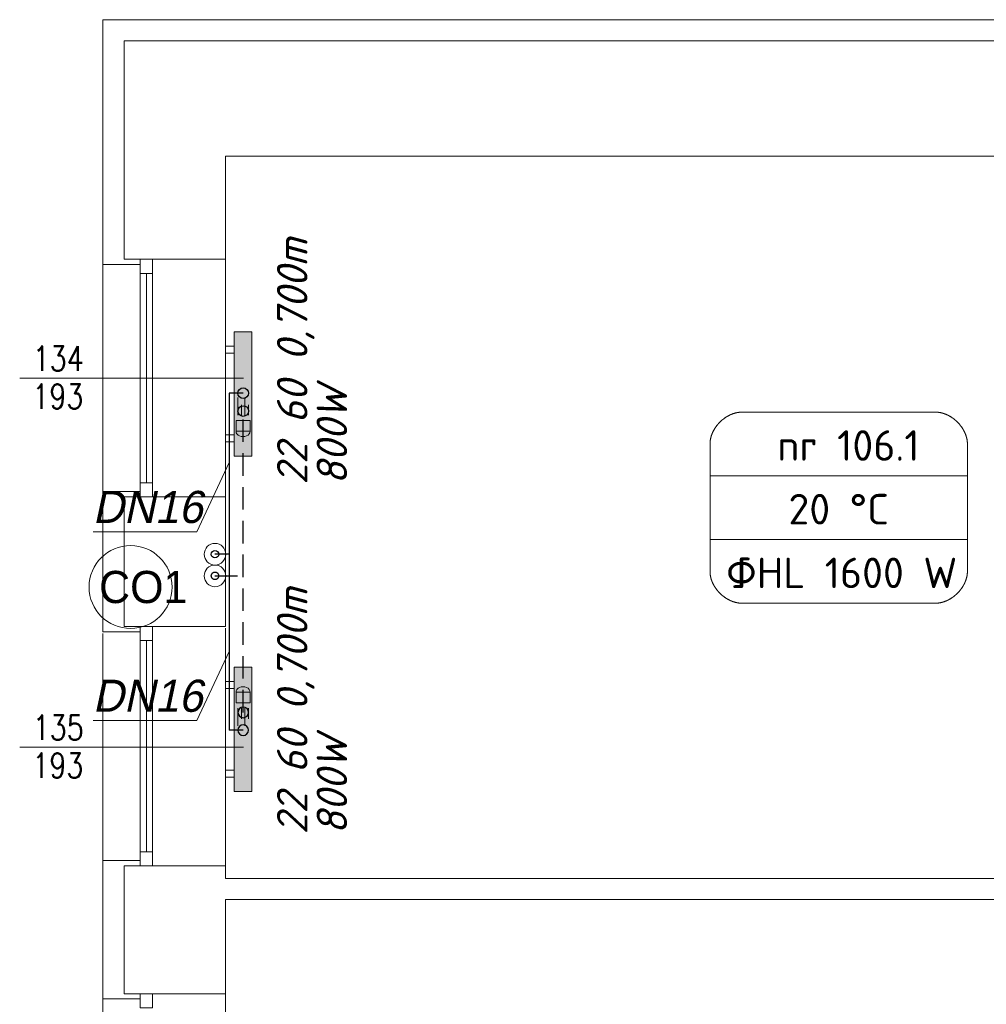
# Model space of a CAD drawing. Header units: millimetres. Extents: x 12823 to 36134, y -75536 to -5600.
# Tile 15 of 26: x 32894 to 33439, y -74713 to -74158. Entities that reach past the tile are written whole.
import ezdxf

# ---------------------------------------------------------------- set-up
doc = ezdxf.new("R2010")
doc.units = ezdxf.units.MM
doc.linetypes.add('CHSW', pattern=[0])
doc.linetypes.add('DASHED', pattern=[19.05, 12.7, -6.35])
doc.layers.add('F_SAN_Grzejniki CO na rzucie', color=16, linetype='Continuous')
doc.layers.add('SAN_Piony CO na rzucie', color=8, linetype='Continuous')
for name, color, linetype, lineweight in [('SAN_Armatura CO na rozwinięciu', 7, 'Continuous', 13), ('SAN_Armatura CO na rzucie', 7, 'Continuous', 20), ('SAN_Etykiety pomieszczeń na rzucie', 112, 'Continuous', 15), ('SAN_Grzejniki CO na rzucie', 16, 'Continuous', 13), ('SAN_Przewody powrotne CO na rzucie', 150, 'DASHED', 30), ('SAN_Przewody zasilające CO na rzucie', 12, 'Continuous', 30), ('TK-podklad', 252, 'Continuous', 13)]:
    doc.layers.add(name, color=color, linetype=linetype, lineweight=lineweight)
doc.styles.add('Etykiety pomieszczeń na rzucie', font='ISOCPEUR')
doc.styles.add('ETYKIETY_PRZEWODOW_NA_RZUCIE', font='txt', dxfattribs={"oblique": 12, "height": 200})
doc.styles.add('Grzejniki CO na rzucie', font='isocpeui.ttf')
doc.styles.add('GRZEJNIKI_NA_RZUCIE', font='txt', dxfattribs={"oblique": 12, "height": 200})
doc.styles.add('SIMPLEX', font='simplex.shx')

# ---------------------------------------------------------------- blocks, each defined once
blk = doc.blocks.new('G$C44078408')
at = {"layer": 'TK-podklad', "ltscale": 22}
for p, q in [((46.95, 1367.4), (46.95, 1229.4)), ((46.95, 1367.4), (778.95, 1367.4)), ((115.95, 1232.4), (115.95, 1098.4)), ((46.95, 1229.4), (67.95, 1229.4)), ((46.95, 1229.4), (46.95, 1101.4)), ((46.95, 1101.4), (46.95, 1022.4)), ((46.95, 1101.4), (67.95, 1101.4)), ((46.95, 1022.4), (67.95, 1022.4)), ((46.95, 1021.4), (46.95, 893.4)), ((115.95, 1024.4), (115.95, 890.4)), ((46.95, 894.4), (46.95, 815.4)), ((46.95, 893.4), (67.95, 893.4)), ((115.95, 819.4), (115.95, 685.4)), ((46.95, 815.4), (46.95, 688.4)), ((46.95, 815.4), (67.95, 815.4))]:
    blk.add_line(p, q, dxfattribs=at)
at = {"layer": 'TK-podklad', "linetype": 'Continuous'}
for p, q in [((58.95, 1355.4), (58.95, 1232.4)), ((58.95, 1355.4), (766.95, 1355.4)), ((115.95, 1290.4), (115.95, 1232.4)), ((115.95, 1290.4), (711.95, 1290.4)), ((58.95, 1232.4), (115.95, 1232.4)), ((67.95, 1224.4), (67.95, 1106.4)), ((71.45, 1224.4), (71.45, 1106.4)), ((74.95, 1224.4), (74.95, 1106.4)), ((0, 1165.4), (126.17, 1165.4)), ((0, 1165.4), (122.98, 1165.4)), ((58.95, 1098.4), (58.95, 1025.4)), ((58.95, 1098.4), (115.95, 1098.4)), ((115.95, 1098.4), (115.95, 1025.4)), ((58.95, 1025.4), (115.95, 1025.4)), ((67.95, 898.4), (67.95, 1017.4)), ((71.45, 898.4), (71.45, 1017.4)), ((74.95, 898.4), (74.95, 1017.4)), ((0, 957.4), (126.17, 957.4)), ((0, 957.4), (122.98, 957.4)), ((58.95, 890.4), (58.95, 818.4)), ((58.95, 890.4), (115.95, 890.4)), ((115.95, 890.4), (115.95, 883.41)), ((711.95, 883.41), (115.95, 883.41)), ((115.95, 871.41), (115.95, 818.4)), ((711.95, 871.41), (115.95, 871.41)), ((58.95, 818.4), (115.95, 818.4))]:
    blk.add_line(p, q, dxfattribs=at)
for points in [[(67.95, 1224.4), (67.95, 1232.4), (74.95, 1232.4), (74.95, 1224.4)], [(67.95, 1098.4), (67.95, 1106.4), (74.95, 1106.4), (74.95, 1098.4)], [(67.95, 1025.4), (67.95, 1017.4), (74.95, 1017.4), (74.95, 1025.4)], [(67.95, 898.4), (67.95, 890.4), (74.95, 890.4), (74.95, 898.4)], [(67.95, 810.4), (67.95, 818.4), (74.95, 818.4), (74.95, 810.4)]]:
    blk.add_lwpolyline(points, close=True, dxfattribs=at)
at = {"layer": 'TK-podklad', "linetype": 'Continuous', "style": 'SIMPLEX', "width": 0.8}
for s, p in [('134', (7.34, 1169.41)), ('193', (7.09, 1148.05)), ('135', (7.34, 961.41)), ('193', (7.09, 940.05))]:
    blk.add_text(s, height=13.984, dxfattribs=at).set_placement(p)
blk = doc.blocks.new('ZTGRZVK_P_V')
at = {"layer": 'SAN_Armatura CO na rozwinięciu'}
blk.add_lwpolyline([(-50, 40), (-110, 40), (-110, -40), (-50, -40), (-50, 40)], dxfattribs=at)
blk.add_ellipse((-110, 0), major_axis=(0, 40), ratio=0.75, start_param=0, end_param=3.141593, dxfattribs=at)
blk = doc.blocks.new('PLYVK_P_ALH_RIGHT_P_60_5_70_30_10')
at = {"layer": 'F_SAN_Grzejniki CO na rzucie'}
blk.add_solid([(-150, -150), (550, -150), (-150, -50), (550, -50)], dxfattribs=at)
at = {"layer": 'SAN_Grzejniki CO na rzucie', "color": 9}
for p, q in [((320, -70), (220, -70)), ((320, -110), (220, -110)), ((320, -90), (260, -90)), ((320, -130), (260, -130))]:
    blk.add_line(p, q, dxfattribs=at)
at = {"layer": 'SAN_Grzejniki CO na rzucie'}
for points in [[(-70, -50), (-70, 0), (-30, 0), (-30, -50)], [(430, -50), (430, 0), (470, 0), (470, -50)], [(-150, -150), (550, -150), (550, -50), (-150, -50), (-150, -150)]]:
    blk.add_lwpolyline(points, dxfattribs=at)
blk = doc.blocks.new('VERTPIPECOSUPPLY_P')
at = {"layer": 'SAN_Przewody zasilające CO na rzucie', "lineweight": 30}
blk.add_circle((0, 0), 30, dxfattribs=at)
blk = doc.blocks.new('VERTPIPECORETURN_P')
at = {"layer": 'SAN_Przewody powrotne CO na rzucie', "linetype": 'Continuous', "lineweight": 30}
blk.add_circle((0, 0), 30, dxfattribs=at)

msp = doc.modelspace()

# ---------------------------------------------------------------- linework, layer by layer
at = {"layer": 'SAN_Etykiety pomieszczeń na rzucie'}
msp.add_lwpolyline([(33283.31, -74450.79), (33283.31, -74414.89), (33428.41, -74414.89), (33428.41, -74450.79), (33283.31, -74450.79)], dxfattribs=at)
for points in [[(33283.31, -74414.89), (33283.31, -74414.84), (33283.31, -74414.78), (33283.31, -74414.71), (33283.31, -74414.64), (33283.31, -74414.56), (33283.31, -74414.47), (33283.31, -74414.37), (33283.31, -74414.27), (33283.31, -74414.16), (33283.31, -74414.04), (33283.31, -74413.92), (33283.31, -74413.79), (33283.31, -74413.66), (33283.31, -74413.52), (33283.31, -74413.37), (33283.31, -74413.22), (33283.31, -74413.06), (33283.31, -74412.9), (33283.31, -74412.73), (33283.31, -74412.56), (33283.31, -74412.38), (33283.31, -74412.2), (33283.31, -74412.01), (33283.31, -74411.82), (33283.31, -74411.63), (33283.31, -74411.43), (33283.31, -74411.23), (33283.31, -74411.02), (33283.31, -74410.81), (33283.31, -74410.6), (33283.31, -74410.38), (33283.31, -74410.17), (33283.31, -74409.94), (33283.31, -74409.72), (33283.31, -74409.49), (33283.31, -74409.26), (33283.31, -74409.03), (33283.31, -74408.8), (33283.31, -74408.56), (33283.31, -74408.32), (33283.31, -74408.09), (33283.31, -74407.85), (33283.31, -74407.6), (33283.31, -74407.36), (33283.31, -74407.12), (33283.31, -74406.87), (33283.31, -74406.63), (33283.31, -74406.38), (33283.31, -74406.14), (33283.31, -74405.89), (33283.31, -74405.65), (33283.31, -74405.4), (33283.31, -74405.15), (33283.31, -74404.91), (33283.31, -74404.66), (33283.31, -74404.42), (33283.31, -74404.18), (33283.31, -74403.94), (33283.31, -74403.7), (33283.31, -74403.46), (33283.31, -74403.22), (33283.31, -74402.98), (33283.31, -74402.75), (33283.31, -74402.52), (33283.31, -74402.29), (33283.31, -74402.06), (33283.31, -74401.84), (33283.31, -74401.62), (33283.31, -74401.4), (33283.31, -74401.18), (33283.31, -74400.97), (33283.31, -74400.76), (33283.31, -74400.55), (33283.31, -74400.35), (33283.31, -74400.15), (33283.31, -74399.96), (33283.31, -74399.77), (33283.31, -74399.58), (33283.31, -74399.4), (33283.31, -74399.22), (33283.31, -74399.05), (33283.31, -74398.88), (33283.31, -74398.72), (33283.31, -74398.56), (33283.31, -74398.41), (33283.31, -74398.27), (33283.31, -74398.13), (33283.31, -74397.99), (33283.31, -74397.86), (33283.31, -74397.74), (33283.31, -74397.62), (33283.31, -74397.52), (33283.31, -74397.41), (33283.31, -74397.32), (33283.31, -74397.23), (33283.31, -74397.14), (33283.31, -74397.07), (33283.31, -74397), (33283.31, -74396.94), (33283.31, -74396.89), (33283.31, -74396.62), (33283.32, -74396.35), (33283.33, -74396.08), (33283.35, -74395.81), (33283.38, -74395.54), (33283.41, -74395.27), (33283.44, -74395.01), (33283.48, -74394.74), (33283.52, -74394.47), (33283.57, -74394.2), (33283.62, -74393.94), (33283.68, -74393.67), (33283.75, -74393.41), (33283.81, -74393.14), (33283.89, -74392.88), (33283.96, -74392.61), (33284.05, -74392.35), (33284.13, -74392.09), (33284.22, -74391.83), (33284.32, -74391.57), (33284.42, -74391.32), (33284.52, -74391.06), (33284.63, -74390.8), (33284.74, -74390.55), (33284.86, -74390.3), (33284.98, -74390.05), (33285.1, -74389.8), (33285.23, -74389.55), (33285.36, -74389.3), (33285.5, -74389.06), (33285.64, -74388.81), (33285.78, -74388.57), (33285.93, -74388.33), (33286.08, -74388.09), (33286.23, -74387.86), (33286.39, -74387.62), (33286.55, -74387.39), (33286.71, -74387.16), (33286.88, -74386.93), (33287.05, -74386.7), (33287.23, -74386.48), (33287.41, -74386.26), (33287.59, -74386.04), (33287.77, -74385.82), (33287.96, -74385.6), (33288.15, -74385.39), (33288.34, -74385.18), (33288.54, -74384.97), (33288.73, -74384.77), (33288.93, -74384.57), (33289.14, -74384.37), (33289.35, -74384.17), (33289.55, -74383.98), (33289.77, -74383.78), (33289.98, -74383.6), (33290.2, -74383.41), (33290.42, -74383.23), (33290.64, -74383.05), (33290.86, -74382.87), (33291.09, -74382.7), (33291.31, -74382.53), (33291.54, -74382.36), (33291.78, -74382.2), (33292.01, -74382.04), (33292.25, -74381.88), (33292.48, -74381.73), (33292.72, -74381.58), (33292.96, -74381.44), (33293.21, -74381.29), (33293.45, -74381.16), (33293.7, -74381.02), (33293.95, -74380.89), (33294.2, -74380.76), (33294.45, -74380.64), (33294.7, -74380.52), (33294.95, -74380.41), (33295.21, -74380.3), (33295.47, -74380.19), (33295.72, -74380.09), (33295.98, -74379.99), (33296.24, -74379.89), (33296.5, -74379.8), (33296.76, -74379.72), (33297.03, -74379.64), (33297.29, -74379.56), (33297.55, -74379.49), (33297.82, -74379.42), (33298.09, -74379.36), (33298.35, -74379.3), (33298.62, -74379.25), (33298.89, -74379.2), (33299.15, -74379.16), (33299.42, -74379.12), (33299.69, -74379.09), (33299.96, -74379.06), (33300.23, -74379.03), (33300.5, -74379.02), (33300.77, -74379), (33301.04, -74378.99), (33301.31, -74378.99), (33301.39, -74378.99), (33301.53, -74378.99), (33301.73, -74378.99), (33301.99, -74378.99), (33302.31, -74378.99), (33302.68, -74378.99), (33303.11, -74378.99), (33303.59, -74378.99), (33304.12, -74378.99), (33304.71, -74378.99), (33305.35, -74378.99), (33306.03, -74378.99), (33306.76, -74378.99), (33307.54, -74378.99), (33308.37, -74378.99), (33309.23, -74378.99), (33310.14, -74378.99), (33311.1, -74378.99), (33312.09, -74378.99), (33313.12, -74378.99), (33314.18, -74378.99), (33315.29, -74378.99), (33316.43, -74378.99), (33317.6, -74378.99), (33318.81, -74378.99), (33320.04, -74378.99), (33321.31, -74378.99), (33322.61, -74378.99), (33323.93, -74378.99), (33325.28, -74378.99), (33326.65, -74378.99), (33328.05, -74378.99), (33329.47, -74378.99), (33330.91, -74378.99), (33332.38, -74378.99), (33333.86, -74378.99), (33335.36, -74378.99), (33336.87, -74378.99), (33338.4, -74378.99), (33339.94, -74378.99), (33341.5, -74378.99), (33343.07, -74378.99), (33344.64, -74378.99), (33346.23, -74378.99), (33347.82, -74378.99), (33349.42, -74378.99), (33351.03, -74378.99), (33352.64, -74378.99), (33354.25, -74378.99), (33355.86, -74378.99), (33357.47, -74378.99), (33359.08, -74378.99), (33360.69, -74378.99), (33362.3, -74378.99), (33363.9, -74378.99), (33365.49, -74378.99), (33367.08, -74378.99), (33368.65, -74378.99), (33370.22, -74378.99), (33371.78, -74378.99), (33373.32, -74378.99), (33374.85, -74378.99), (33376.36, -74378.99), (33377.86, -74378.99), (33379.34, -74378.99), (33380.81, -74378.99), (33382.25, -74378.99), (33383.67, -74378.99), (33385.07, -74378.99), (33386.44, -74378.99), (33387.79, -74378.99), (33389.11, -74378.99), (33390.41, -74378.99), (33391.68, -74378.99), (33392.91, -74378.99), (33394.12, -74378.99), (33395.29, -74378.99), (33396.43, -74378.99), (33397.53, -74378.99), (33398.6, -74378.99), (33399.63, -74378.99), (33400.62, -74378.99), (33401.58, -74378.99), (33402.49, -74378.99), (33403.35, -74378.99), (33404.18, -74378.99), (33404.96, -74378.99), (33405.69, -74378.99), (33406.37, -74378.99), (33407.01, -74378.99), (33407.6, -74378.99), (33408.13, -74378.99), (33408.61, -74378.99), (33409.04, -74378.99), (33409.41, -74378.99), (33409.73, -74378.99), (33409.99, -74378.99), (33410.19, -74378.99), (33410.33, -74378.99), (33410.41, -74378.99), (33410.68, -74378.99), (33410.95, -74379), (33411.22, -74379.02), (33411.49, -74379.03), (33411.76, -74379.06), (33412.03, -74379.09), (33412.3, -74379.12), (33412.57, -74379.16), (33412.83, -74379.2), (33413.1, -74379.25), (33413.37, -74379.31), (33413.63, -74379.36), (33413.9, -74379.43), (33414.17, -74379.5), (33414.43, -74379.57), (33414.69, -74379.65), (33414.96, -74379.73), (33415.22, -74379.81), (33415.48, -74379.9), (33415.74, -74380), (33416, -74380.1), (33416.25, -74380.2), (33416.51, -74380.31), (33416.77, -74380.42), (33417.02, -74380.54), (33417.27, -74380.66), (33417.52, -74380.78), (33417.77, -74380.91), (33418.02, -74381.04), (33418.27, -74381.18), (33418.51, -74381.32), (33418.75, -74381.46), (33419, -74381.61), (33419.24, -74381.76), (33419.47, -74381.91), (33419.71, -74382.07), (33419.94, -74382.23), (33420.18, -74382.4), (33420.41, -74382.56), (33420.63, -74382.74), (33420.86, -74382.91), (33421.08, -74383.09), (33421.3, -74383.27), (33421.52, -74383.45), (33421.74, -74383.64), (33421.95, -74383.83), (33422.17, -74384.02), (33422.37, -74384.22), (33422.58, -74384.42), (33422.78, -74384.62), (33422.99, -74384.82), (33423.18, -74385.03), (33423.38, -74385.24), (33423.57, -74385.45), (33423.76, -74385.66), (33423.95, -74385.88), (33424.13, -74386.1), (33424.31, -74386.32), (33424.49, -74386.54), (33424.67, -74386.77), (33424.84, -74387), (33425, -74387.23), (33425.17, -74387.46), (33425.33, -74387.69), (33425.49, -74387.93), (33425.64, -74388.16), (33425.79, -74388.4), (33425.94, -74388.65), (33426.08, -74388.89), (33426.22, -74389.13), (33426.36, -74389.38), (33426.49, -74389.63), (33426.62, -74389.88), (33426.74, -74390.13), (33426.86, -74390.38), (33426.98, -74390.64), (33427.09, -74390.89), (33427.2, -74391.15), (33427.3, -74391.4), (33427.4, -74391.66), (33427.5, -74391.92), (33427.59, -74392.18), (33427.67, -74392.45), (33427.76, -74392.71), (33427.83, -74392.97), (33427.91, -74393.24), (33427.97, -74393.5), (33428.04, -74393.77), (33428.1, -74394.03), (33428.15, -74394.3), (33428.2, -74394.57), (33428.24, -74394.84), (33428.28, -74395.1), (33428.31, -74395.37), (33428.34, -74395.64), (33428.37, -74395.91), (33428.39, -74396.18), (33428.4, -74396.45), (33428.41, -74396.72), (33428.41, -74396.99), (33428.41, -74397.04), (33428.41, -74397.1), (33428.41, -74397.17), (33428.41, -74397.24), (33428.41, -74397.33), (33428.41, -74397.42), (33428.41, -74397.51), (33428.41, -74397.61), (33428.41, -74397.72), (33428.41, -74397.84), (33428.41, -74397.96), (33428.41, -74398.09), (33428.41, -74398.22), (33428.41, -74398.36), (33428.41, -74398.51), (33428.41, -74398.66), (33428.41, -74398.81), (33428.41, -74398.98), (33428.41, -74399.14), (33428.41, -74399.31), (33428.41, -74399.49), (33428.41, -74399.67), (33428.41, -74399.86), (33428.41, -74400.04), (33428.41, -74400.24), (33428.41, -74400.44), (33428.41, -74400.64), (33428.41, -74400.84), (33428.41, -74401.05), (33428.41, -74401.26), (33428.41, -74401.48), (33428.41, -74401.69), (33428.41, -74401.91), (33428.41, -74402.14), (33428.41, -74402.36), (33428.41, -74402.59), (33428.41, -74402.82), (33428.41, -74403.05), (33428.41, -74403.29), (33428.41, -74403.52), (33428.41, -74403.76), (33428.41, -74404), (33428.41, -74404.24), (33428.41, -74404.48), (33428.41, -74404.72), (33428.41, -74404.96), (33428.41, -74405.21), (33428.41, -74405.45), (33428.41, -74405.7), (33428.41, -74405.94), (33428.41, -74406.19), (33428.41, -74406.43), (33428.41, -74406.67), (33428.41, -74406.92), (33428.41, -74407.16), (33428.41, -74407.4), (33428.41, -74407.64), (33428.41, -74407.88), (33428.41, -74408.12), (33428.41, -74408.36), (33428.41, -74408.6), (33428.41, -74408.83), (33428.41, -74409.06), (33428.41, -74409.29), (33428.41, -74409.52), (33428.41, -74409.75), (33428.41, -74409.97), (33428.41, -74410.19), (33428.41, -74410.41), (33428.41, -74410.62), (33428.41, -74410.83), (33428.41, -74411.04), (33428.41, -74411.25), (33428.41, -74411.45), (33428.41, -74411.64), (33428.41, -74411.84), (33428.41, -74412.03), (33428.41, -74412.21), (33428.41, -74412.39), (33428.41, -74412.57), (33428.41, -74412.74), (33428.41, -74412.91), (33428.41, -74413.07), (33428.41, -74413.22), (33428.41, -74413.38), (33428.41, -74413.52), (33428.41, -74413.66), (33428.41, -74413.79), (33428.41, -74413.92), (33428.41, -74414.04), (33428.41, -74414.16), (33428.41, -74414.27), (33428.41, -74414.37), (33428.41, -74414.47), (33428.41, -74414.56), (33428.41, -74414.64), (33428.41, -74414.71), (33428.41, -74414.78), (33428.41, -74414.84), (33428.41, -74414.89)], [(33283.31, -74450.79), (33283.31, -74450.84), (33283.31, -74450.9), (33283.31, -74450.97), (33283.31, -74451.04), (33283.31, -74451.13), (33283.31, -74451.22), (33283.31, -74451.31), (33283.31, -74451.42), (33283.31, -74451.52), (33283.31, -74451.64), (33283.31, -74451.76), (33283.31, -74451.89), (33283.31, -74452.03), (33283.31, -74452.17), (33283.31, -74452.31), (33283.31, -74452.46), (33283.31, -74452.62), (33283.31, -74452.78), (33283.31, -74452.95), (33283.31, -74453.12), (33283.31, -74453.3), (33283.31, -74453.48), (33283.31, -74453.67), (33283.31, -74453.86), (33283.31, -74454.05), (33283.31, -74454.25), (33283.31, -74454.45), (33283.31, -74454.66), (33283.31, -74454.87), (33283.31, -74455.08), (33283.31, -74455.3), (33283.31, -74455.52), (33283.31, -74455.74), (33283.31, -74455.96), (33283.31, -74456.19), (33283.31, -74456.42), (33283.31, -74456.65), (33283.31, -74456.88), (33283.31, -74457.12), (33283.31, -74457.36), (33283.31, -74457.6), (33283.31, -74457.84), (33283.31, -74458.08), (33283.31, -74458.32), (33283.31, -74458.56), (33283.31, -74458.81), (33283.31, -74459.05), (33283.31, -74459.3), (33283.31, -74459.55), (33283.31, -74459.79), (33283.31, -74460.04), (33283.31, -74460.28), (33283.31, -74460.53), (33283.31, -74460.77), (33283.31, -74461.02), (33283.31, -74461.26), (33283.31, -74461.5), (33283.31, -74461.75), (33283.31, -74461.99), (33283.31, -74462.22), (33283.31, -74462.46), (33283.31, -74462.7), (33283.31, -74462.93), (33283.31, -74463.16), (33283.31, -74463.39), (33283.31, -74463.62), (33283.31, -74463.84), (33283.31, -74464.07), (33283.31, -74464.28), (33283.31, -74464.5), (33283.31, -74464.71), (33283.31, -74464.92), (33283.31, -74465.13), (33283.31, -74465.33), (33283.31, -74465.53), (33283.31, -74465.72), (33283.31, -74465.91), (33283.31, -74466.1), (33283.31, -74466.28), (33283.31, -74466.46), (33283.31, -74466.63), (33283.31, -74466.8), (33283.31, -74466.96), (33283.31, -74467.12), (33283.31, -74467.27), (33283.31, -74467.42), (33283.31, -74467.56), (33283.31, -74467.69), (33283.31, -74467.82), (33283.31, -74467.94), (33283.31, -74468.06), (33283.31, -74468.17), (33283.31, -74468.27), (33283.31, -74468.37), (33283.31, -74468.46), (33283.31, -74468.54), (33283.31, -74468.61), (33283.31, -74468.68), (33283.31, -74468.74), (33283.31, -74468.79), (33283.31, -74469.06), (33283.32, -74469.33), (33283.33, -74469.6), (33283.35, -74469.87), (33283.38, -74470.14), (33283.41, -74470.41), (33283.44, -74470.68), (33283.48, -74470.94), (33283.52, -74471.21), (33283.57, -74471.48), (33283.62, -74471.75), (33283.68, -74472.01), (33283.75, -74472.28), (33283.81, -74472.54), (33283.89, -74472.8), (33283.96, -74473.07), (33284.05, -74473.33), (33284.13, -74473.59), (33284.22, -74473.85), (33284.32, -74474.11), (33284.42, -74474.37), (33284.52, -74474.62), (33284.63, -74474.88), (33284.74, -74475.13), (33284.86, -74475.38), (33284.98, -74475.64), (33285.1, -74475.89), (33285.23, -74476.13), (33285.36, -74476.38), (33285.5, -74476.63), (33285.64, -74476.87), (33285.78, -74477.11), (33285.93, -74477.35), (33286.08, -74477.59), (33286.23, -74477.83), (33286.39, -74478.06), (33286.55, -74478.29), (33286.71, -74478.53), (33286.88, -74478.75), (33287.05, -74478.98), (33287.23, -74479.2), (33287.41, -74479.43), (33287.59, -74479.65), (33287.77, -74479.86), (33287.96, -74480.08), (33288.15, -74480.29), (33288.34, -74480.5), (33288.54, -74480.71), (33288.73, -74480.91), (33288.93, -74481.12), (33289.14, -74481.32), (33289.35, -74481.51), (33289.55, -74481.71), (33289.77, -74481.9), (33289.98, -74482.09), (33290.2, -74482.27), (33290.42, -74482.45), (33290.64, -74482.63), (33290.86, -74482.81), (33291.09, -74482.98), (33291.31, -74483.15), (33291.54, -74483.32), (33291.78, -74483.48), (33292.01, -74483.64), (33292.25, -74483.8), (33292.48, -74483.95), (33292.72, -74484.1), (33292.96, -74484.25), (33293.21, -74484.39), (33293.45, -74484.53), (33293.7, -74484.66), (33293.95, -74484.79), (33294.2, -74484.92), (33294.45, -74485.04), (33294.7, -74485.16), (33294.95, -74485.27), (33295.21, -74485.39), (33295.47, -74485.49), (33295.72, -74485.6), (33295.98, -74485.69), (33296.24, -74485.79), (33296.5, -74485.88), (33296.76, -74485.96), (33297.03, -74486.04), (33297.29, -74486.12), (33297.55, -74486.19), (33297.82, -74486.26), (33298.09, -74486.32), (33298.35, -74486.38), (33298.62, -74486.43), (33298.89, -74486.48), (33299.15, -74486.52), (33299.42, -74486.56), (33299.69, -74486.6), (33299.96, -74486.63), (33300.23, -74486.65), (33300.5, -74486.67), (33300.77, -74486.68), (33301.04, -74486.69), (33301.31, -74486.69), (33301.39, -74486.69), (33301.53, -74486.69), (33301.73, -74486.69), (33301.99, -74486.69), (33302.31, -74486.69), (33302.68, -74486.69), (33303.11, -74486.69), (33303.59, -74486.69), (33304.12, -74486.69), (33304.71, -74486.69), (33305.35, -74486.69), (33306.03, -74486.69), (33306.76, -74486.69), (33307.54, -74486.69), (33308.37, -74486.69), (33309.23, -74486.69), (33310.14, -74486.69), (33311.1, -74486.69), (33312.09, -74486.69), (33313.12, -74486.69), (33314.18, -74486.69), (33315.29, -74486.69), (33316.43, -74486.69), (33317.6, -74486.69), (33318.81, -74486.69), (33320.04, -74486.69), (33321.31, -74486.69), (33322.61, -74486.69), (33323.93, -74486.69), (33325.28, -74486.69), (33326.65, -74486.69), (33328.05, -74486.69), (33329.47, -74486.69), (33330.91, -74486.69), (33332.38, -74486.69), (33333.86, -74486.69), (33335.36, -74486.69), (33336.87, -74486.69), (33338.4, -74486.69), (33339.94, -74486.69), (33341.5, -74486.69), (33343.07, -74486.69), (33344.64, -74486.69), (33346.23, -74486.69), (33347.82, -74486.69), (33349.42, -74486.69), (33351.03, -74486.69), (33352.64, -74486.69), (33354.25, -74486.69), (33355.86, -74486.69), (33357.47, -74486.69), (33359.08, -74486.69), (33360.69, -74486.69), (33362.3, -74486.69), (33363.9, -74486.69), (33365.49, -74486.69), (33367.08, -74486.69), (33368.65, -74486.69), (33370.22, -74486.69), (33371.78, -74486.69), (33373.32, -74486.69), (33374.85, -74486.69), (33376.36, -74486.69), (33377.86, -74486.69), (33379.34, -74486.69), (33380.81, -74486.69), (33382.25, -74486.69), (33383.67, -74486.69), (33385.07, -74486.69), (33386.44, -74486.69), (33387.79, -74486.69), (33389.11, -74486.69), (33390.41, -74486.69), (33391.68, -74486.69), (33392.91, -74486.69), (33394.12, -74486.69), (33395.29, -74486.69), (33396.43, -74486.69), (33397.53, -74486.69), (33398.6, -74486.69), (33399.63, -74486.69), (33400.62, -74486.69), (33401.58, -74486.69), (33402.49, -74486.69), (33403.35, -74486.69), (33404.18, -74486.69), (33404.96, -74486.69), (33405.69, -74486.69), (33406.37, -74486.69), (33407.01, -74486.69), (33407.6, -74486.69), (33408.13, -74486.69), (33408.61, -74486.69), (33409.04, -74486.69), (33409.41, -74486.69), (33409.73, -74486.69), (33409.99, -74486.69), (33410.19, -74486.69), (33410.33, -74486.69), (33410.41, -74486.69), (33410.68, -74486.69), (33410.95, -74486.68), (33411.22, -74486.67), (33411.49, -74486.65), (33411.76, -74486.62), (33412.03, -74486.6), (33412.3, -74486.56), (33412.57, -74486.52), (33412.83, -74486.48), (33413.1, -74486.43), (33413.37, -74486.38), (33413.63, -74486.32), (33413.9, -74486.25), (33414.17, -74486.19), (33414.43, -74486.11), (33414.69, -74486.04), (33414.96, -74485.96), (33415.22, -74485.87), (33415.48, -74485.78), (33415.74, -74485.68), (33416, -74485.58), (33416.25, -74485.48), (33416.51, -74485.37), (33416.77, -74485.26), (33417.02, -74485.14), (33417.27, -74485.02), (33417.52, -74484.9), (33417.77, -74484.77), (33418.02, -74484.64), (33418.27, -74484.5), (33418.51, -74484.36), (33418.75, -74484.22), (33419, -74484.07), (33419.24, -74483.92), (33419.47, -74483.77), (33419.71, -74483.61), (33419.94, -74483.45), (33420.18, -74483.29), (33420.41, -74483.12), (33420.63, -74482.95), (33420.86, -74482.77), (33421.08, -74482.6), (33421.3, -74482.41), (33421.52, -74482.23), (33421.74, -74482.04), (33421.95, -74481.85), (33422.17, -74481.66), (33422.37, -74481.47), (33422.58, -74481.27), (33422.78, -74481.07), (33422.99, -74480.86), (33423.18, -74480.66), (33423.38, -74480.45), (33423.57, -74480.24), (33423.76, -74480.02), (33423.95, -74479.8), (33424.13, -74479.59), (33424.31, -74479.36), (33424.49, -74479.14), (33424.67, -74478.92), (33424.84, -74478.69), (33425, -74478.46), (33425.17, -74478.23), (33425.33, -74477.99), (33425.49, -74477.76), (33425.64, -74477.52), (33425.79, -74477.28), (33425.94, -74477.04), (33426.08, -74476.79), (33426.22, -74476.55), (33426.36, -74476.3), (33426.49, -74476.05), (33426.62, -74475.8), (33426.74, -74475.55), (33426.86, -74475.3), (33426.98, -74475.05), (33427.09, -74474.79), (33427.2, -74474.54), (33427.3, -74474.28), (33427.4, -74474.02), (33427.5, -74473.76), (33427.59, -74473.5), (33427.67, -74473.24), (33427.76, -74472.97), (33427.83, -74472.71), (33427.91, -74472.45), (33427.97, -74472.18), (33428.04, -74471.92), (33428.1, -74471.65), (33428.15, -74471.38), (33428.2, -74471.11), (33428.24, -74470.85), (33428.28, -74470.58), (33428.31, -74470.31), (33428.34, -74470.04), (33428.37, -74469.77), (33428.39, -74469.5), (33428.4, -74469.23), (33428.41, -74468.96), (33428.41, -74468.69), (33428.41, -74468.64), (33428.41, -74468.58), (33428.41, -74468.51), (33428.41, -74468.44), (33428.41, -74468.36), (33428.41, -74468.27), (33428.41, -74468.17), (33428.41, -74468.07), (33428.41, -74467.96), (33428.41, -74467.84), (33428.41, -74467.72), (33428.41, -74467.59), (33428.41, -74467.46), (33428.41, -74467.32), (33428.41, -74467.18), (33428.41, -74467.02), (33428.41, -74466.87), (33428.41, -74466.71), (33428.41, -74466.54), (33428.41, -74466.37), (33428.41, -74466.19), (33428.41, -74466.01), (33428.41, -74465.83), (33428.41, -74465.64), (33428.41, -74465.44), (33428.41, -74465.25), (33428.41, -74465.05), (33428.41, -74464.84), (33428.41, -74464.63), (33428.41, -74464.42), (33428.41, -74464.21), (33428.41, -74463.99), (33428.41, -74463.77), (33428.41, -74463.55), (33428.41, -74463.32), (33428.41, -74463.09), (33428.41, -74462.86), (33428.41, -74462.63), (33428.41, -74462.4), (33428.41, -74462.16), (33428.41, -74461.92), (33428.41, -74461.68), (33428.41, -74461.44), (33428.41, -74461.2), (33428.41, -74460.96), (33428.41, -74460.72), (33428.41, -74460.47), (33428.41, -74460.23), (33428.41, -74459.99), (33428.41, -74459.74), (33428.41, -74459.5), (33428.41, -74459.25), (33428.41, -74459.01), (33428.41, -74458.76), (33428.41, -74458.52), (33428.41, -74458.28), (33428.41, -74458.04), (33428.41, -74457.8), (33428.41, -74457.56), (33428.41, -74457.32), (33428.41, -74457.09), (33428.41, -74456.85), (33428.41, -74456.62), (33428.41, -74456.39), (33428.41, -74456.16), (33428.41, -74455.94), (33428.41, -74455.71), (33428.41, -74455.49), (33428.41, -74455.28), (33428.41, -74455.06), (33428.41, -74454.85), (33428.41, -74454.64), (33428.41, -74454.44), (33428.41, -74454.24), (33428.41, -74454.04), (33428.41, -74453.84), (33428.41, -74453.66), (33428.41, -74453.47), (33428.41, -74453.29), (33428.41, -74453.11), (33428.41, -74452.94), (33428.41, -74452.78), (33428.41, -74452.61), (33428.41, -74452.46), (33428.41, -74452.31), (33428.41, -74452.16), (33428.41, -74452.02), (33428.41, -74451.89), (33428.41, -74451.76), (33428.41, -74451.64), (33428.41, -74451.52), (33428.41, -74451.41), (33428.41, -74451.31), (33428.41, -74451.22), (33428.41, -74451.13), (33428.41, -74451.04), (33428.41, -74450.97), (33428.41, -74450.9), (33428.41, -74450.84), (33428.41, -74450.79)]]:
    msp.add_spline(points, degree=3, dxfattribs=at)
at = {"layer": 'SAN_Przewody powrotne CO na rzucie', "linetype": 'DASHED'}
for p, q in [((33020.2, -74548.21), (33020.2, -74378.36)), ((33004.26, -74471.28), (33020.2, -74471.28))]:
    msp.add_line(p, q, dxfattribs=at)
at = {"layer": 'SAN_Przewody powrotne CO na rzucie', "linetype": 'ByBlock', "lineweight": 5}
msp.add_circle((33004.26, -74471.28), 6.1, dxfattribs=at)
at = {"layer": 'SAN_Przewody powrotne CO na rzucie', "linetype": 'DASHED'}
msp.add_circle((33004.26, -74471.28), 2.1, dxfattribs=at)
at = {"layer": 'SAN_Przewody zasilające CO na rzucie', "linetype": 'CHSW'}
for p, q in [((33020.12, -74368.31), (33012.26, -74368.31)), ((33012.26, -74368.31), (33012.26, -74558.26)), ((33012.26, -74459.08), (33004.26, -74459.08)), ((33020.12, -74558.26), (33012.26, -74558.26))]:
    msp.add_line(p, q, dxfattribs=at)
at = {"layer": 'SAN_Przewody zasilające CO na rzucie', "lineweight": 9}
for points in [[(32935.5, -74446.47), (32994, -74446.47), (33012.26, -74407.4)], [(32935.5, -74552.89), (32994, -74552.89), (33012.26, -74513.83)]]:
    msp.add_lwpolyline(points, dxfattribs=at)
msp.add_circle((32956.69, -74477.56), 23.38, dxfattribs=at)
at = {"layer": 'SAN_Przewody zasilające CO na rzucie', "linetype": 'CHSW', "lineweight": 5}
msp.add_circle((33004.26, -74459.08), 6.1, dxfattribs=at)
at = {"layer": 'SAN_Przewody zasilające CO na rzucie', "linetype": 'CHSW'}
msp.add_circle((33004.26, -74459.08), 2.1, dxfattribs=at)

# ---------------------------------------------------------------- block references
at = {"layer": 'SAN_Armatura CO na rzucie', "yscale": 0.09999999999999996, "zscale": 0.1}
for p, xscale, rotation in [((33020.12, -74378.78), -0.1, 269.9999999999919), ((33020.12, -74547.78), 0.1, 270.0000000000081)]:
    msp.add_blockref('ZTGRZVK_P_V', p, dxfattribs=dict(at, xscale=xscale, rotation=rotation))
at = {"layer": 'SAN_Grzejniki CO na rzucie', "yscale": 0.1, "zscale": 0.1}
for p, xscale, rotation in [((33010.12, -74348.78), -0.1, 90), ((33010.12, -74577.78), 0.1, 90.00000000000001)]:
    msp.add_blockref('PLYVK_P_ALH_RIGHT_P_60_5_70_30_10', p, dxfattribs=dict(at, xscale=xscale, rotation=rotation))
at = {"layer": 'SAN_Piony CO na rzucie', "yscale": 0.09999999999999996, "zscale": 0.1}
for name, p, xscale, rotation in [('VERTPIPECOSUPPLY_P', (33020.12, -74368.31), 0.1, 343.1073951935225), ('VERTPIPECORETURN_P', (33020.2, -74378.36), 0.1, 343.1073951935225), ('VERTPIPECORETURN_P', (33020.2, -74548.21), -0.1, 196.8926048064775), ('VERTPIPECOSUPPLY_P', (33020.12, -74558.26), -0.1, 196.8926048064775)]:
    msp.add_blockref(name, p, dxfattribs=dict(at, xscale=xscale, rotation=rotation))
at = {"layer": 'TK-podklad', "ltscale": 22}
msp.add_blockref('G$C44078408', (32894.17, -75525.18), dxfattribs=at)

# ---------------------------------------------------------------- texts
at = {"layer": 'SAN_Etykiety pomieszczeń na rzucie', "style": 'Etykiety pomieszczeń na rzucie'}
for s, p in [('nr 106.1', (33321.29, -74406.39)), ('20 °C', (33327.51, -74442.29)), ('ΦHL 1600 W', (33292.31, -74478.19))]:
    msp.add_text(s, height=17.2, dxfattribs=at).set_placement(p)
at = {"layer": 'SAN_Grzejniki CO na rzucie', "style": 'Grzejniki CO na rzucie'}
for s, p in [('22 60 0,700m', (33056.39, -74419.89)), ('800W', (33078.76, -74419.89)), ('22 60 0,700m', (33056.39, -74617.01)), ('800W', (33078.76, -74617.01))]:
    msp.add_text(s, height=17.2, rotation=90, dxfattribs=at).set_placement(p)
at = {"layer": 'SAN_Przewody zasilające CO na rzucie', "lineweight": 9, "style": 'ETYKIETY_PRZEWODOW_NA_RZUCIE', "oblique": 12}
for p in [(32935.33, -74441.49), (32935.33, -74547.91)]:
    msp.add_text('DN16', height=18.116, dxfattribs=at).set_placement(p)
at = {"layer": 'SAN_Przewody zasilające CO na rzucie', "lineweight": 9, "style": 'GRZEJNIKI_NA_RZUCIE'}
msp.add_text('CO1', height=18.116, dxfattribs=at).set_placement((32938.92, -74486.61))

doc.saveas('drawing.dxf')
